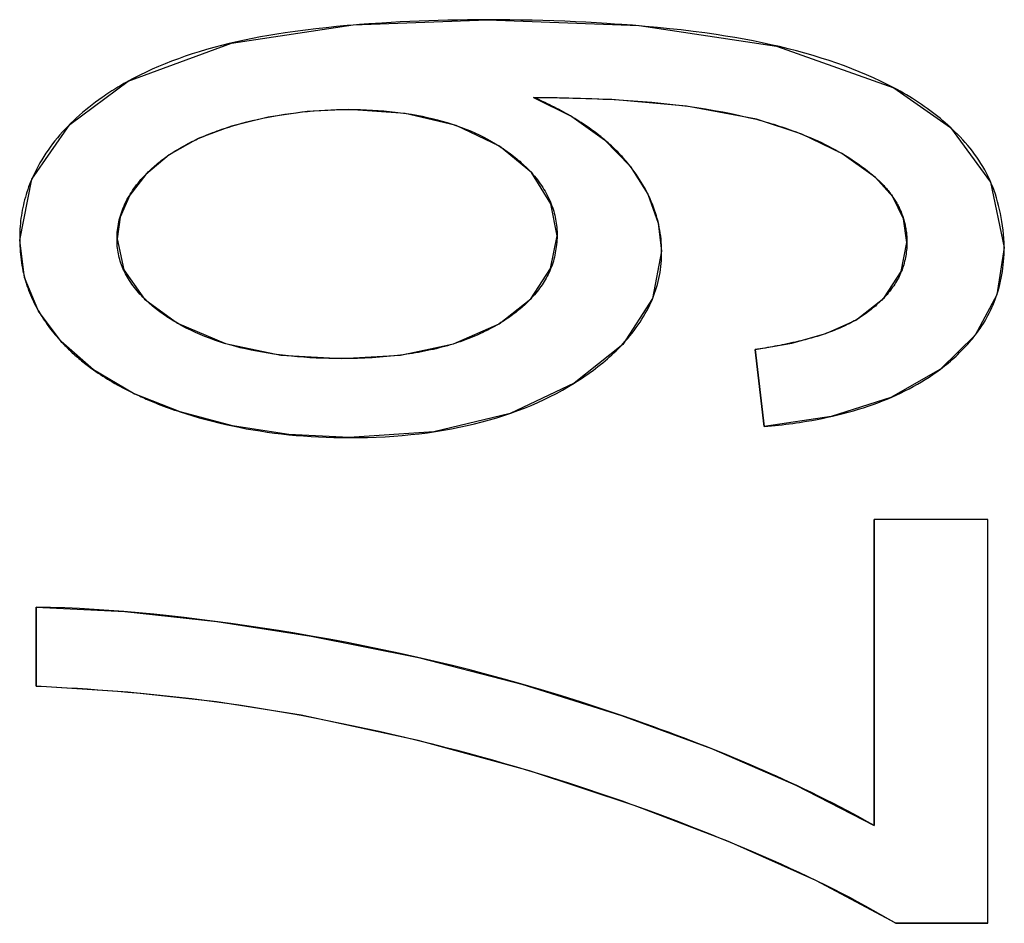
# Model space of a CAD drawing. Header units: millimetres. Extents: x -360 to -91, y -544 to -437.
# Tile 10 of 40: x -183.26 to -181.22, y -505.77 to -503.89. Entities that reach past the tile are written whole.
import ezdxf

# ---------------------------------------------------------------- set-up
doc = ezdxf.new("R2010")
doc.units = ezdxf.units.MM
doc.header["$LTSCALE"] = 16.335
doc.layers.get('0').update_dxf_attribs({"linetype": 'CONTINUOUS'})

msp = doc.modelspace()

# ---------------------------------------------------------------- linework, layer by layer
at = {"color": 7, "linetype": 'Continuous'}
for p, q in [((-182.5715, -503.9039), (-182.5842, -503.905)), ((-182.5588, -503.9029), (-182.5715, -503.9039)), ((-182.5392, -503.9014), (-182.5588, -503.9029)), ((-181.9922, -503.9043), (-182.0142, -503.9027)), ((-181.694, -503.9473), (-181.4503, -504.0339)), ((-183.1596, -504.11), (-183.0387, -504.0202)), ((-182.1925, -504.0561), (-182.198, -504.0537)), ((-182.198, -504.0537), (-182.1183, -504.0937)), ((-182.187, -504.0585), (-182.1925, -504.0561)), ((-181.6413, -504.1301), (-181.7354, -504.0993)), ((-181.4884, -504.2197), (-181.4953, -504.2138)), ((-182.2689, -504.5232), (-182.2688, -504.5231)), ((-181.2816, -504.5471), (-181.3539, -504.6176)), ((-183.1774, -504.5604), (-183.1776, -504.5603)), ((-183.1106, -504.6188), (-183.1774, -504.5604)), ((-181.6714, -504.5649), (-181.6773, -504.5661)), ((-181.6655, -504.5637), (-181.6714, -504.5649)), ((-181.6596, -504.5624), (-181.6655, -504.5637)), ((-181.6543, -504.5612), (-181.6596, -504.5624)), ((-181.6473, -504.5595), (-181.6543, -504.5612)), ((-182.4682, -504.5876), (-182.4801, -504.5891)), ((-181.7383, -504.5768), (-181.7192, -504.7364)), ((-181.7192, -504.7364), (-181.7383, -504.5768)), ((-181.2553, -504.9293), (-181.4913, -504.9293)), ((-181.2553, -504.9293), (-181.4913, -504.9293)), ((-181.4913, -504.9293), (-181.4913, -505.5639)), ((-181.4913, -505.5639), (-181.4913, -504.9293)), ((-181.2553, -505.7668), (-181.2553, -504.9293)), ((-181.2553, -505.7668), (-181.2553, -504.9293)), ((-183.2294, -505.1111), (-183.2294, -505.2748)), ((-183.2294, -505.2748), (-183.2294, -505.1111)), ((-181.9907, -505.3442), (-182.0152, -505.3357)), ((-182.0152, -505.3357), (-181.8284, -505.4045)), ((-182.4649, -505.3808), (-182.4363, -505.3877)), ((-181.8119, -505.4114), (-181.8395, -505.4004)), ((-181.797, -505.4175), (-181.8119, -505.4114)), ((-181.7821, -505.4236), (-181.797, -505.4175)), ((-181.9867, -505.5228), (-182.2059, -505.4502)), ((-182.0431, -505.5028), (-182.0138, -505.5131)), ((-182.0138, -505.5131), (-181.9957, -505.5195)), ((-181.4463, -505.7668), (-181.6124, -505.6778)), ((-181.2553, -505.7668), (-181.4463, -505.7668)), ((-181.4463, -505.7668), (-181.2553, -505.7668))]:
    msp.add_line(p, q, dxfattribs=at)
for points in [[(-183.0387, -504.0202), (-182.8241, -503.9414), (-182.572, -503.9032), (-182.2935, -503.8927)], [(-182.2935, -503.8927), (-182.3142, -503.8928), (-182.3347, -503.893), (-182.3551, -503.8933), (-182.3753, -503.8937), (-182.3953, -503.8942), (-182.4152, -503.8949), (-182.435, -503.8956), (-182.4546, -503.8965), (-182.474, -503.8974), (-182.4933, -503.8985), (-182.5125, -503.8996), (-182.5392, -503.9014)], [(-182.2935, -503.8927), (-181.9788, -503.9046), (-181.694, -503.9473)], [(-182.0142, -503.9027), (-182.0297, -503.9016), (-182.0454, -503.9006), (-182.0671, -503.8993), (-182.0889, -503.8981), (-182.1109, -503.897), (-182.1331, -503.896), (-182.1555, -503.8952), (-182.1781, -503.8944), (-182.2008, -503.8938), (-182.2237, -503.8934), (-182.2468, -503.893), (-182.2701, -503.8928), (-182.2935, -503.8927)], [(-182.5842, -503.905), (-182.6062, -503.907), (-182.6279, -503.9092), (-182.6495, -503.9115), (-182.6708, -503.9141), (-182.6919, -503.9169), (-182.7127, -503.9199), (-182.7299, -503.9226), (-182.747, -503.9255), (-182.7639, -503.9285), (-182.7805, -503.9317), (-182.797, -503.9351), (-182.8132, -503.9386), (-182.8293, -503.9423), (-182.845, -503.9462), (-182.8606, -503.9503), (-182.8759, -503.9546), (-182.8909, -503.959), (-182.9056, -503.9636), (-182.9201, -503.9685), (-182.9343, -503.9735), (-182.9483, -503.9787), (-182.9619, -503.9841), (-182.9754, -503.9896), (-182.9885, -503.9954), (-183.0015, -504.0013), (-183.0141, -504.0074), (-183.0265, -504.0137), (-183.0387, -504.0202)], [(-181.9661, -503.9065), (-181.9726, -503.9059), (-181.9922, -503.9043)], [(-181.4503, -504.0339), (-181.4642, -504.0269), (-181.4783, -504.02), (-181.4927, -504.0133), (-181.5073, -504.0069), (-181.5222, -504.0006), (-181.5375, -503.9945), (-181.553, -503.9886), (-181.5687, -503.983), (-181.5848, -503.9775), (-181.6012, -503.9722), (-181.6178, -503.9671), (-181.6348, -503.9622), (-181.652, -503.9575), (-181.6695, -503.9529), (-181.6873, -503.9486), (-181.7054, -503.9445), (-181.7237, -503.9405), (-181.7423, -503.9368), (-181.7611, -503.9332), (-181.7801, -503.9298), (-181.7993, -503.9266), (-181.8188, -503.9236), (-181.8426, -503.9201), (-181.8667, -503.917), (-181.8912, -503.914), (-181.9159, -503.9113), (-181.9408, -503.9088), (-181.9661, -503.9065)], [(-183.0387, -504.0202), (-183.0431, -504.0227), (-183.0474, -504.0252), (-183.0517, -504.0277), (-183.056, -504.0302), (-183.0602, -504.0328), (-183.0643, -504.0354), (-183.0684, -504.0379), (-183.0725, -504.0405), (-183.0765, -504.0431), (-183.0805, -504.0458), (-183.0845, -504.0484), (-183.0884, -504.0511), (-183.0922, -504.0537)], [(-181.4503, -504.0339), (-181.3325, -504.1164), (-181.2497, -504.2293), (-181.2212, -504.365)], [(-181.3336, -504.1156), (-181.3386, -504.1111), (-181.3436, -504.1067), (-181.3487, -504.1022), (-181.3539, -504.0979), (-181.3592, -504.0935), (-181.3646, -504.0892), (-181.3701, -504.085), (-181.3757, -504.0808), (-181.3814, -504.0766), (-181.3872, -504.0725), (-181.3931, -504.0684), (-181.399, -504.0644), (-181.4051, -504.0604), (-181.4113, -504.0564), (-181.4175, -504.0526), (-181.4239, -504.0487), (-181.4304, -504.0449), (-181.4369, -504.0412), (-181.4436, -504.0375), (-181.4503, -504.0339)], [(-183.0922, -504.0537), (-183.0994, -504.0589), (-183.1064, -504.064), (-183.1133, -504.0692), (-183.1201, -504.0745), (-183.1266, -504.0799), (-183.1331, -504.0853), (-183.1394, -504.0907), (-183.1455, -504.0963), (-183.1515, -504.1018), (-183.1573, -504.1075), (-183.163, -504.1132), (-183.1688, -504.1192), (-183.1744, -504.1253), (-183.1799, -504.1315), (-183.1852, -504.1377), (-183.1903, -504.144), (-183.1953, -504.1504), (-183.2001, -504.1568), (-183.2047, -504.1633), (-183.2092, -504.1698), (-183.2135, -504.1764), (-183.2176, -504.183), (-183.2215, -504.1897), (-183.2253, -504.1964), (-183.2289, -504.2032), (-183.2323, -504.21), (-183.2356, -504.2169), (-183.2386, -504.2238)], [(-182.198, -504.0537), (-182.1732, -504.0539), (-182.1487, -504.0542), (-182.1245, -504.0547), (-182.1006, -504.0554), (-182.077, -504.0563), (-182.0537, -504.0573), (-182.0307, -504.0585), (-182.0108, -504.0596), (-181.9912, -504.0609), (-181.9718, -504.0623), (-181.9526, -504.0639), (-181.9336, -504.0657), (-181.9148, -504.0676), (-181.8962, -504.0698), (-181.8777, -504.0722), (-181.8593, -504.0748), (-181.8411, -504.0776), (-181.8231, -504.0807), (-181.8052, -504.084), (-181.7875, -504.0875), (-181.77, -504.0913), (-181.7526, -504.0952), (-181.7354, -504.0993)], [(-181.7354, -504.0993), (-181.8802, -504.0723), (-182.035, -504.0583), (-182.198, -504.0537)], [(-182.1789, -504.0622), (-182.1816, -504.061), (-182.187, -504.0585)], [(-182.5814, -504.0789), (-182.6672, -504.083), (-182.7484, -504.0948), (-182.8243, -504.1137)], [(-182.8243, -504.1137), (-182.8137, -504.1106), (-182.8029, -504.1076), (-182.7921, -504.1047), (-182.7811, -504.102), (-182.7701, -504.0994), (-182.759, -504.097), (-182.7478, -504.0947), (-182.7364, -504.0926), (-182.725, -504.0906), (-182.7135, -504.0888), (-182.7019, -504.0871), (-182.6902, -504.0855), (-182.6784, -504.0841), (-182.6666, -504.0829), (-182.6546, -504.0819), (-182.6426, -504.081), (-182.6305, -504.0802), (-182.6184, -504.0797), (-182.6061, -504.0792), (-182.5938, -504.079), (-182.5814, -504.0789)], [(-182.5814, -504.0789), (-182.5688, -504.0789), (-182.5564, -504.0792), (-182.5441, -504.0796), (-182.532, -504.0802), (-182.52, -504.0809), (-182.5081, -504.0818), (-182.4964, -504.0829), (-182.4848, -504.0842), (-182.4734, -504.0856), (-182.4621, -504.0872), (-182.4509, -504.0889), (-182.4399, -504.0909), (-182.429, -504.093), (-182.4182, -504.0953), (-182.4076, -504.0977), (-182.3972, -504.1003), (-182.3869, -504.1031), (-182.3768, -504.1061), (-182.3668, -504.1092), (-182.357, -504.1125), (-182.3474, -504.116), (-182.338, -504.1196), (-182.3287, -504.1234), (-182.3196, -504.1274), (-182.3107, -504.1316), (-182.302, -504.1359), (-182.2934, -504.1404), (-182.285, -504.1451), (-182.2767, -504.15), (-182.2686, -504.155)], [(-182.2686, -504.155), (-182.3582, -504.1123), (-182.4638, -504.087), (-182.5814, -504.0789)], [(-182.1167, -504.0948), (-182.1212, -504.0921), (-182.1257, -504.0895), (-182.1303, -504.0869), (-182.135, -504.0843), (-182.1397, -504.0818), (-182.1444, -504.0792), (-182.1492, -504.0767), (-182.154, -504.0742), (-182.1589, -504.0718), (-182.1638, -504.0694), (-182.1688, -504.0669), (-182.1738, -504.0646), (-182.1789, -504.0622)], [(-182.1183, -504.0937), (-182.0505, -504.1415), (-181.9972, -504.1964)], [(-182.0509, -504.1412), (-182.0546, -504.1381), (-182.0584, -504.135), (-182.0622, -504.132), (-182.0661, -504.129), (-182.07, -504.126), (-182.074, -504.123), (-182.078, -504.1201), (-182.0821, -504.1172), (-182.0863, -504.1143), (-182.0905, -504.1114), (-182.0947, -504.1086), (-182.099, -504.1058), (-182.1034, -504.103), (-182.1078, -504.1002), (-182.1122, -504.0975), (-182.1167, -504.0948)], [(-181.7354, -504.0993), (-181.7293, -504.101), (-181.7233, -504.1026), (-181.7173, -504.1043), (-181.7114, -504.1061), (-181.7055, -504.1078), (-181.6996, -504.1096), (-181.6938, -504.1114), (-181.6881, -504.1133), (-181.6824, -504.1152), (-181.6767, -504.1171), (-181.6711, -504.119), (-181.6655, -504.121), (-181.66, -504.123)], [(-183.2635, -504.3498), (-183.2386, -504.2237), (-183.1596, -504.11)], [(-182.8243, -504.1137), (-182.8933, -504.1393), (-182.9532, -504.1727), (-183.0019, -504.2134)], [(-182.8944, -504.14), (-182.8901, -504.138), (-182.8857, -504.136), (-182.8812, -504.1341), (-182.8767, -504.1323), (-182.8722, -504.1304), (-182.8676, -504.1286), (-182.863, -504.1268), (-182.8583, -504.1251), (-182.8536, -504.1234), (-182.8488, -504.1217), (-182.844, -504.12), (-182.8392, -504.1184), (-182.8343, -504.1168), (-182.8293, -504.1153), (-182.8243, -504.1137)], [(-181.2212, -504.365), (-181.2216, -504.3558), (-181.2222, -504.3467), (-181.223, -504.3377), (-181.2239, -504.3289), (-181.225, -504.3202), (-181.2263, -504.3115), (-181.2277, -504.303), (-181.2293, -504.2947), (-181.2311, -504.2864), (-181.233, -504.2783), (-181.2351, -504.2703), (-181.2374, -504.2624), (-181.2398, -504.2546), (-181.2425, -504.247), (-181.2453, -504.2395), (-181.2482, -504.2321), (-181.2514, -504.2249), (-181.2547, -504.2178), (-181.2582, -504.2109), (-181.2619, -504.204), (-181.2657, -504.1973), (-181.2697, -504.1907), (-181.2739, -504.1843), (-181.2783, -504.1779), (-181.2828, -504.1716), (-181.2874, -504.1654), (-181.2922, -504.1594), (-181.2972, -504.1534), (-181.3023, -504.1475), (-181.3075, -504.1416), (-181.3129, -504.1359), (-181.3185, -504.1302), (-181.3242, -504.1245), (-181.33, -504.119), (-181.3336, -504.1156)], [(-182.9529, -504.1725), (-182.9496, -504.1703), (-182.9462, -504.1681), (-182.9428, -504.1659), (-182.9393, -504.1637), (-182.9358, -504.1616), (-182.9322, -504.1595), (-182.9286, -504.1574), (-182.925, -504.1554), (-182.9213, -504.1534), (-182.9176, -504.1514), (-182.9138, -504.1494), (-182.91, -504.1475), (-182.9062, -504.1455), (-182.9023, -504.1436), (-182.8984, -504.1418), (-182.8944, -504.14)], [(-181.66, -504.123), (-181.6532, -504.1255), (-181.6465, -504.1281), (-181.6398, -504.1307), (-181.6318, -504.134), (-181.6238, -504.1373), (-181.616, -504.1407), (-181.6082, -504.1442), (-181.6006, -504.1477), (-181.593, -504.1513), (-181.5856, -504.155), (-181.5783, -504.1588), (-181.5711, -504.1626), (-181.5641, -504.1665), (-181.5571, -504.1705), (-181.5503, -504.1746), (-181.5436, -504.1788), (-181.537, -504.183), (-181.5305, -504.1873), (-181.5241, -504.1917), (-181.5179, -504.1962), (-181.5118, -504.2008), (-181.5058, -504.2054), (-181.4999, -504.2101), (-181.4941, -504.2149), (-181.4884, -504.2197)], [(-181.4884, -504.2197), (-181.5581, -504.1702), (-181.6413, -504.1301)], [(-182.2686, -504.155), (-182.2647, -504.1575), (-182.2609, -504.16), (-182.2571, -504.1626), (-182.2534, -504.1652), (-182.2498, -504.1678), (-182.2462, -504.1704), (-182.2427, -504.173), (-182.2393, -504.1756), (-182.2359, -504.1783), (-182.2326, -504.181), (-182.2293, -504.1837), (-182.2261, -504.1864), (-182.223, -504.1892), (-182.2199, -504.192), (-182.2169, -504.1948), (-182.214, -504.1976), (-182.2111, -504.2004), (-182.2083, -504.2033), (-182.2055, -504.2062), (-182.2028, -504.2091)], [(-182.1489, -504.3408), (-182.1616, -504.2743), (-182.2021, -504.2097), (-182.2686, -504.155)], [(-181.9972, -504.1964), (-181.9999, -504.193), (-182.0026, -504.1897), (-182.0054, -504.1863), (-182.0082, -504.183), (-182.0111, -504.1798), (-182.014, -504.1765), (-182.017, -504.1733), (-182.02, -504.17), (-182.0231, -504.1669), (-182.0263, -504.1637), (-182.0295, -504.1605), (-182.0327, -504.1574), (-182.036, -504.1543), (-182.0394, -504.1512), (-182.0428, -504.1482), (-182.0462, -504.1452), (-182.0497, -504.1421), (-182.0509, -504.1412)], [(-183.0019, -504.2134), (-182.9994, -504.2109), (-182.9968, -504.2083), (-182.9942, -504.2058), (-182.9916, -504.2033), (-182.989, -504.2008), (-182.9863, -504.1984), (-182.9835, -504.196), (-182.9807, -504.1936), (-182.9779, -504.1912), (-182.9751, -504.1889), (-182.9721, -504.1866), (-182.9692, -504.1843), (-182.9662, -504.182), (-182.9632, -504.1797), (-182.9601, -504.1775), (-182.957, -504.1753), (-182.9539, -504.1731), (-182.9529, -504.1725)], [(-181.9972, -504.1964), (-181.9605, -504.2546), (-181.9391, -504.3145), (-181.932, -504.373)], [(-181.932, -504.373), (-181.9321, -504.3667), (-181.9323, -504.3605), (-181.9327, -504.3542), (-181.9332, -504.348), (-181.9339, -504.3418), (-181.9347, -504.3356), (-181.9357, -504.3295), (-181.9368, -504.3234), (-181.9381, -504.3173), (-181.9395, -504.3113), (-181.941, -504.3053), (-181.9427, -504.2993), (-181.9446, -504.2933), (-181.9466, -504.2874), (-181.9487, -504.2814), (-181.951, -504.2756), (-181.9534, -504.2697), (-181.956, -504.2639), (-181.9587, -504.2581), (-181.9615, -504.2523), (-181.9644, -504.2466), (-181.9675, -504.2409), (-181.9708, -504.2352), (-181.9741, -504.2296), (-181.9776, -504.224), (-181.9813, -504.2184), (-181.985, -504.2129), (-181.989, -504.2073), (-181.993, -504.2019), (-181.9972, -504.1964)], [(-183.0616, -504.3471), (-183.0615, -504.3426), (-183.0613, -504.3382), (-183.061, -504.3338), (-183.0606, -504.3294), (-183.0601, -504.325), (-183.0595, -504.3207), (-183.0587, -504.3164), (-183.0579, -504.3121), (-183.0569, -504.3078), (-183.0558, -504.3036), (-183.0546, -504.2994), (-183.0533, -504.2952), (-183.0519, -504.291), (-183.0503, -504.2869), (-183.0487, -504.2828), (-183.0469, -504.2787), (-183.0451, -504.2746), (-183.0431, -504.2706), (-183.0411, -504.2666), (-183.0389, -504.2626), (-183.0366, -504.2586), (-183.0343, -504.2547), (-183.0318, -504.2508), (-183.0292, -504.247), (-183.0266, -504.2431), (-183.0238, -504.2393), (-183.021, -504.2355), (-183.0181, -504.2318), (-183.015, -504.228), (-183.0119, -504.2243), (-183.0086, -504.2207), (-183.0053, -504.217), (-183.0019, -504.2134)], [(-183.0019, -504.2134), (-183.0351, -504.2563), (-183.0548, -504.3019), (-183.0616, -504.3471)], [(-182.2028, -504.2091), (-182.2021, -504.2099), (-182.1988, -504.2136), (-182.1956, -504.2174), (-182.1925, -504.2212), (-182.1895, -504.225), (-182.1866, -504.2289), (-182.1838, -504.2328), (-182.1811, -504.2367), (-182.1786, -504.2406), (-182.1761, -504.2446), (-182.1737, -504.2486), (-182.1714, -504.2526), (-182.1693, -504.2566), (-182.1672, -504.2607), (-182.1653, -504.2648), (-182.1635, -504.2689), (-182.1617, -504.273), (-182.1601, -504.2771), (-182.1586, -504.2812), (-182.1572, -504.2854), (-182.1559, -504.2895), (-182.1547, -504.2937), (-182.1537, -504.2979), (-182.1527, -504.3021), (-182.1519, -504.3063), (-182.1511, -504.3106), (-182.1505, -504.3148), (-182.1499, -504.3191), (-182.1495, -504.3234), (-182.1492, -504.3277), (-182.149, -504.3321), (-182.1489, -504.3364), (-182.1489, -504.3408)], [(-181.4884, -504.2197), (-181.4862, -504.2218), (-181.4839, -504.2238), (-181.4818, -504.2259), (-181.4796, -504.228), (-181.4775, -504.2301), (-181.4754, -504.2322), (-181.4734, -504.2343), (-181.4714, -504.2364), (-181.4695, -504.2385), (-181.4676, -504.2407), (-181.4657, -504.2428), (-181.4639, -504.245), (-181.4621, -504.2471), (-181.4604, -504.2493), (-181.4587, -504.2515), (-181.457, -504.2537), (-181.4554, -504.2559), (-181.4538, -504.2581), (-181.4523, -504.2604)], [(-181.4231, -504.3551), (-181.4304, -504.3058), (-181.4524, -504.2602), (-181.4884, -504.2197)], [(-183.2386, -504.2238), (-183.2408, -504.229), (-183.2429, -504.2342), (-183.2449, -504.2395), (-183.2467, -504.2448), (-183.2485, -504.2501), (-183.2502, -504.2554), (-183.2518, -504.2607), (-183.2532, -504.2661), (-183.2546, -504.2715), (-183.2559, -504.2769), (-183.2571, -504.2824), (-183.2581, -504.2878), (-183.2591, -504.2933), (-183.26, -504.2989), (-183.2608, -504.3044), (-183.2615, -504.31), (-183.2621, -504.3156), (-183.2625, -504.3212), (-183.2629, -504.3269), (-183.2632, -504.3325), (-183.2634, -504.3383), (-183.2635, -504.344), (-183.2635, -504.3498)], [(-181.4523, -504.2604), (-181.4508, -504.2625), (-181.4494, -504.2647), (-181.448, -504.2669), (-181.4467, -504.2691), (-181.4454, -504.2713), (-181.4441, -504.2735), (-181.4429, -504.2757), (-181.4417, -504.2779), (-181.4406, -504.2802), (-181.4395, -504.2824), (-181.4384, -504.2847), (-181.4374, -504.2869), (-181.4364, -504.2892), (-181.4354, -504.2915), (-181.4345, -504.2938), (-181.4336, -504.2962), (-181.4327, -504.2985), (-181.4319, -504.3008), (-181.4311, -504.3032), (-181.4304, -504.3056)], [(-181.4304, -504.3056), (-181.4296, -504.308), (-181.4289, -504.3105), (-181.4283, -504.3131), (-181.4277, -504.3156), (-181.4271, -504.3181), (-181.4265, -504.3207), (-181.426, -504.3233), (-181.4256, -504.3258), (-181.4252, -504.3284), (-181.4248, -504.331), (-181.4244, -504.3337), (-181.4241, -504.3363), (-181.4239, -504.339), (-181.4236, -504.3416), (-181.4235, -504.3443), (-181.4233, -504.347), (-181.4232, -504.3497), (-181.4231, -504.3524), (-181.4231, -504.3551)], [(-182.2689, -504.5232), (-182.2031, -504.4718), (-182.1628, -504.4088), (-182.1489, -504.3408)], [(-182.1489, -504.3408), (-182.149, -504.3454), (-182.1493, -504.35), (-182.1496, -504.3545), (-182.15, -504.359), (-182.1505, -504.3635), (-182.1511, -504.3679), (-182.1518, -504.3722), (-182.1526, -504.3765), (-182.1535, -504.3808), (-182.1544, -504.3851), (-182.1555, -504.3892), (-182.1566, -504.3934), (-182.1579, -504.3975), (-182.1593, -504.4015), (-182.1607, -504.4055), (-182.1623, -504.4095), (-182.1639, -504.4134), (-182.1656, -504.4172), (-182.1674, -504.421), (-182.1693, -504.4247), (-182.1713, -504.4284), (-182.1734, -504.432), (-182.1756, -504.4356), (-182.1778, -504.4392), (-182.1801, -504.4427), (-182.1826, -504.4462), (-182.1851, -504.4496), (-182.1876, -504.453), (-182.1903, -504.4564), (-182.193, -504.4597), (-182.1958, -504.463), (-182.1987, -504.4663), (-182.2016, -504.4695)], [(-183.1774, -504.5604), (-183.2246, -504.4971), (-183.2533, -504.4272), (-183.2635, -504.3498)], [(-183.2635, -504.3498), (-183.2634, -504.3558), (-183.2631, -504.3618), (-183.2628, -504.3678), (-183.2623, -504.3737), (-183.2618, -504.3795), (-183.2612, -504.3853), (-183.2605, -504.391), (-183.2597, -504.3967), (-183.2588, -504.4023), (-183.2578, -504.4078), (-183.2568, -504.4133), (-183.2556, -504.4187), (-183.2543, -504.424), (-183.253, -504.4293), (-183.2515, -504.4343), (-183.25, -504.4393), (-183.2485, -504.4443), (-183.2468, -504.4491), (-183.245, -504.454), (-183.2432, -504.4587), (-183.2412, -504.4635), (-183.2392, -504.4682), (-183.2371, -504.4728), (-183.2349, -504.4774), (-183.2326, -504.482), (-183.2302, -504.4866), (-183.2278, -504.4911), (-183.2252, -504.4957)], [(-183.0022, -504.4739), (-183.0046, -504.4716), (-183.0078, -504.4683), (-183.011, -504.465), (-183.0141, -504.4617), (-183.0171, -504.4583), (-183.02, -504.4549), (-183.0229, -504.4515), (-183.0256, -504.448), (-183.0283, -504.4445), (-183.0308, -504.441), (-183.0333, -504.4375), (-183.0356, -504.4339), (-183.0379, -504.4304), (-183.04, -504.4268), (-183.0421, -504.4231), (-183.0441, -504.4195), (-183.0459, -504.4158), (-183.0477, -504.4122), (-183.0493, -504.4085), (-183.0509, -504.4048), (-183.0523, -504.4011), (-183.0536, -504.3973), (-183.0548, -504.3936), (-183.056, -504.3898), (-183.057, -504.386), (-183.0579, -504.3822), (-183.0587, -504.3784), (-183.0594, -504.3745), (-183.06, -504.3707), (-183.0605, -504.3668), (-183.061, -504.3629), (-183.0613, -504.359), (-183.0615, -504.355), (-183.0616, -504.3511), (-183.0616, -504.3471)], [(-183.0616, -504.3471), (-183.0474, -504.4112), (-183.0044, -504.4723), (-182.936, -504.5223)], [(-181.5289, -504.5156), (-181.471, -504.4701), (-181.4354, -504.4147), (-181.4231, -504.3551)], [(-181.4231, -504.3551), (-181.4232, -504.3591), (-181.4234, -504.3631), (-181.4237, -504.367), (-181.4241, -504.371), (-181.4245, -504.3748), (-181.425, -504.3787), (-181.4256, -504.3825), (-181.4263, -504.3862), (-181.4271, -504.39), (-181.4279, -504.3936), (-181.4288, -504.3973), (-181.4299, -504.4009), (-181.431, -504.4045), (-181.4322, -504.4081), (-181.4334, -504.4116), (-181.4348, -504.415), (-181.4363, -504.4185), (-181.4378, -504.4218), (-181.4394, -504.4251), (-181.441, -504.4284), (-181.4428, -504.4317), (-181.4446, -504.4349), (-181.4466, -504.4381), (-181.4486, -504.4412), (-181.4506, -504.4443), (-181.4528, -504.4474), (-181.455, -504.4505), (-181.4573, -504.4535), (-181.4596, -504.4564), (-181.462, -504.4594), (-181.4645, -504.4623), (-181.4671, -504.4652), (-181.4697, -504.4681)], [(-181.2212, -504.365), (-181.2367, -504.4631), (-181.2816, -504.5471)], [(-181.2815, -504.547), (-181.2789, -504.5436), (-181.2751, -504.5384), (-181.2714, -504.5332), (-181.2679, -504.5279), (-181.2645, -504.5226), (-181.2612, -504.5173), (-181.2581, -504.5119), (-181.2551, -504.5065), (-181.2523, -504.501), (-181.2496, -504.4955), (-181.247, -504.4899), (-181.2445, -504.4843), (-181.2422, -504.4786), (-181.24, -504.4728), (-181.2379, -504.467), (-181.236, -504.4611), (-181.234, -504.4547), (-181.2322, -504.4483), (-181.2305, -504.4417), (-181.2289, -504.4351), (-181.2275, -504.4284), (-181.2262, -504.4216), (-181.2251, -504.4148), (-181.2241, -504.4079), (-181.2233, -504.4009), (-181.2226, -504.3939), (-181.222, -504.3867), (-181.2216, -504.3795), (-181.2213, -504.3723), (-181.2212, -504.365)], [(-181.932, -504.373), (-181.9512, -504.4708), (-182.0128, -504.566), (-182.1134, -504.6464)], [(-182.0141, -504.567), (-182.0123, -504.5651), (-182.0073, -504.5596), (-182.0024, -504.554), (-181.9977, -504.5484), (-181.9932, -504.5428), (-181.9888, -504.5371), (-181.9846, -504.5314), (-181.9805, -504.5256), (-181.9766, -504.5198), (-181.9729, -504.5139), (-181.9693, -504.508), (-181.9659, -504.5021), (-181.9626, -504.4962), (-181.9595, -504.4902), (-181.9566, -504.4842), (-181.9538, -504.4782), (-181.9512, -504.4722), (-181.9488, -504.4662), (-181.9465, -504.4601), (-181.9444, -504.454), (-181.9425, -504.4479), (-181.9407, -504.4418), (-181.9391, -504.4357), (-181.9376, -504.4295), (-181.9363, -504.4233), (-181.9352, -504.4171), (-181.9343, -504.4109), (-181.9335, -504.4047), (-181.9329, -504.3984), (-181.9324, -504.3921), (-181.9321, -504.3858), (-181.932, -504.3794), (-181.932, -504.373)], [(-182.936, -504.5223), (-182.9399, -504.5201), (-182.9437, -504.5178), (-182.9474, -504.5156), (-182.9511, -504.5133), (-182.9547, -504.511), (-182.9583, -504.5086), (-182.9618, -504.5063), (-182.9653, -504.5039), (-182.9687, -504.5015), (-182.972, -504.4991), (-182.9753, -504.4967), (-182.9785, -504.4943), (-182.9816, -504.4918), (-182.9847, -504.4893), (-182.9878, -504.4868), (-182.9908, -504.4843), (-182.9937, -504.4817), (-182.9966, -504.4791), (-182.9994, -504.4765), (-183.0022, -504.4739)], [(-182.2016, -504.4695), (-182.2036, -504.4716), (-182.2055, -504.4736), (-182.2082, -504.4763), (-182.2109, -504.479), (-182.2137, -504.4817), (-182.2165, -504.4844), (-182.2194, -504.487), (-182.2223, -504.4896), (-182.2253, -504.4921), (-182.2284, -504.4947), (-182.2314, -504.4972), (-182.2346, -504.4997), (-182.2378, -504.5022), (-182.241, -504.5046), (-182.2443, -504.507), (-182.2477, -504.5094), (-182.2511, -504.5118), (-182.2545, -504.5141), (-182.2581, -504.5165), (-182.2616, -504.5187), (-182.2653, -504.521), (-182.269, -504.5232)], [(-181.4697, -504.4681), (-181.4713, -504.4699), (-181.473, -504.4716), (-181.4755, -504.4742), (-181.4781, -504.4767), (-181.4806, -504.4792), (-181.4833, -504.4816), (-181.486, -504.4841), (-181.4887, -504.4865), (-181.4915, -504.4889), (-181.4943, -504.4912), (-181.4972, -504.4936), (-181.5001, -504.4959), (-181.5031, -504.4982), (-181.5061, -504.5005), (-181.5092, -504.5027), (-181.5124, -504.5049), (-181.5156, -504.5071), (-181.5188, -504.5092), (-181.5221, -504.5114), (-181.5255, -504.5135), (-181.5289, -504.5156)], [(-183.2252, -504.4957), (-183.2241, -504.4976), (-183.2219, -504.5014), (-183.2196, -504.5052), (-183.2172, -504.509), (-183.2147, -504.5128), (-183.2122, -504.5166), (-183.2096, -504.5203), (-183.207, -504.5241), (-183.2043, -504.5278), (-183.2016, -504.5315), (-183.1987, -504.5352), (-183.1959, -504.5389), (-183.1929, -504.5426), (-183.1899, -504.5462), (-183.1868, -504.5499), (-183.1837, -504.5535), (-183.1805, -504.557), (-183.1772, -504.5606)], [(-182.595, -504.5955), (-182.6086, -504.5955), (-182.6221, -504.5953), (-182.6354, -504.5949), (-182.6485, -504.5944), (-182.6616, -504.5937), (-182.6744, -504.5928), (-182.6871, -504.5918), (-182.6997, -504.5906), (-182.7121, -504.5893), (-182.7243, -504.5878), (-182.7365, -504.5862), (-182.7484, -504.5844), (-182.7602, -504.5824), (-182.7719, -504.5803), (-182.7834, -504.578), (-182.7948, -504.5756), (-182.806, -504.573), (-182.817, -504.5701), (-182.8278, -504.5672), (-182.8385, -504.564), (-182.849, -504.5606), (-182.8594, -504.5571), (-182.8696, -504.5534), (-182.8796, -504.5495), (-182.8894, -504.5454), (-182.899, -504.5411), (-182.9085, -504.5367), (-182.9179, -504.5321), (-182.927, -504.5273), (-182.936, -504.5223)], [(-182.936, -504.5223), (-182.8367, -504.5643), (-182.7215, -504.5882), (-182.595, -504.5955)], [(-182.595, -504.5955), (-182.4736, -504.5887), (-182.3634, -504.5651), (-182.2689, -504.5232)], [(-182.269, -504.5232), (-182.2736, -504.526), (-182.2784, -504.5287), (-182.2831, -504.5313), (-182.288, -504.5339), (-182.2928, -504.5364), (-182.2978, -504.5389), (-182.3028, -504.5413), (-182.3078, -504.5437), (-182.3129, -504.546), (-182.3181, -504.5483), (-182.3233, -504.5505), (-182.3285, -504.5526), (-182.3338, -504.5547), (-182.3392, -504.5568), (-182.3446, -504.5587), (-182.3501, -504.5607), (-182.3556, -504.5625), (-182.3612, -504.5644), (-182.3646, -504.5654)], [(-181.7383, -504.5768), (-181.6622, -504.5635), (-181.5916, -504.5438), (-181.5289, -504.5156)], [(-181.5289, -504.5156), (-181.5324, -504.5175), (-181.536, -504.5195), (-181.5397, -504.5214), (-181.5433, -504.5233), (-181.547, -504.5251), (-181.5507, -504.5269), (-181.5545, -504.5287), (-181.5583, -504.5304), (-181.5621, -504.5321), (-181.566, -504.5338), (-181.5699, -504.5355), (-181.5738, -504.5371), (-181.5778, -504.5386), (-181.5818, -504.5402), (-181.5858, -504.5417), (-181.5899, -504.5431), (-181.5931, -504.5442)], [(-181.5931, -504.5442), (-181.597, -504.5456), (-181.6011, -504.5469), (-181.6051, -504.5482), (-181.6092, -504.5494), (-181.6133, -504.5506), (-181.6174, -504.5518), (-181.6216, -504.553), (-181.6258, -504.5541), (-181.63, -504.5553), (-181.6343, -504.5564), (-181.6386, -504.5574), (-181.6429, -504.5585), (-181.6473, -504.5595)], [(-181.3539, -504.6176), (-181.3496, -504.6143), (-181.3454, -504.6109), (-181.3412, -504.6075), (-181.3371, -504.6041), (-181.3331, -504.6007), (-181.3291, -504.5972), (-181.3252, -504.5938), (-181.3214, -504.5903), (-181.3177, -504.5868), (-181.314, -504.5832), (-181.3104, -504.5797), (-181.3069, -504.5761), (-181.3035, -504.5725), (-181.3001, -504.5689), (-181.2968, -504.5653), (-181.2936, -504.5617), (-181.2905, -504.558), (-181.2874, -504.5544), (-181.2844, -504.5507), (-181.2815, -504.547)], [(-183.1772, -504.5606), (-183.1748, -504.5632), (-183.1724, -504.5658), (-183.1699, -504.5683), (-183.1674, -504.5708), (-183.1649, -504.5734), (-183.1624, -504.5759), (-183.1598, -504.5783), (-183.1572, -504.5808), (-183.1545, -504.5833), (-183.1519, -504.5857), (-183.1492, -504.5881), (-183.1464, -504.5905)], [(-182.3646, -504.5654), (-182.3703, -504.5672), (-182.376, -504.5688), (-182.3818, -504.5705), (-182.3876, -504.572), (-182.3935, -504.5735), (-182.3995, -504.575), (-182.4055, -504.5764), (-182.4115, -504.5777), (-182.4177, -504.579), (-182.4238, -504.5803), (-182.43, -504.5815), (-182.4363, -504.5826), (-182.4426, -504.5837), (-182.4489, -504.5848), (-182.4553, -504.5858), (-182.4617, -504.5867), (-182.4682, -504.5876)], [(-182.1134, -504.6464), (-182.1075, -504.6427), (-182.1018, -504.6389), (-182.0961, -504.6352), (-182.0905, -504.6314), (-182.085, -504.6276), (-182.0796, -504.6238), (-182.0743, -504.6199), (-182.0691, -504.616), (-182.064, -504.6121), (-182.059, -504.6081), (-182.054, -504.6042), (-182.0492, -504.6001), (-182.0445, -504.5961), (-182.0399, -504.592), (-182.0353, -504.5879), (-182.0309, -504.5838), (-182.0265, -504.5797), (-182.0223, -504.5755), (-182.0181, -504.5712), (-182.0141, -504.567)], [(-181.6773, -504.5661), (-181.6822, -504.5671), (-181.6871, -504.5681), (-181.6921, -504.5691), (-181.6971, -504.57), (-181.7021, -504.5709), (-181.7071, -504.5718), (-181.7122, -504.5727), (-181.7174, -504.5736), (-181.7225, -504.5744), (-181.7277, -504.5752), (-181.733, -504.576), (-181.7383, -504.5768)], [(-182.4801, -504.5891), (-182.4873, -504.59), (-182.4947, -504.5907), (-182.502, -504.5915), (-182.5095, -504.5921), (-182.517, -504.5927), (-182.5245, -504.5933), (-182.5321, -504.5938), (-182.5398, -504.5942), (-182.5475, -504.5946), (-182.5553, -504.5949), (-182.5631, -504.5951), (-182.571, -504.5953), (-182.5789, -504.5955), (-182.587, -504.5955), (-182.595, -504.5955)], [(-183.1464, -504.5905), (-183.1437, -504.5929), (-183.1409, -504.5953), (-183.1381, -504.5977), (-183.1352, -504.6), (-183.1323, -504.6023), (-183.1294, -504.6047), (-183.1265, -504.6069), (-183.1235, -504.6092), (-183.1205, -504.6115), (-183.1175, -504.6137), (-183.1145, -504.616), (-183.1114, -504.6182), (-183.1101, -504.6191)], [(-182.9306, -504.7061), (-183.0274, -504.6676), (-183.1106, -504.6188)], [(-183.1101, -504.6191), (-183.1055, -504.6223), (-183.1009, -504.6255), (-183.0961, -504.6287), (-183.0913, -504.6318), (-183.0864, -504.6349), (-183.0815, -504.6379), (-183.0765, -504.641), (-183.0715, -504.6439), (-183.0664, -504.6469), (-183.0612, -504.6498), (-183.056, -504.6527), (-183.0507, -504.6556), (-183.0453, -504.6584), (-183.0399, -504.6612), (-183.0345, -504.6639), (-183.0289, -504.6666)], [(-181.3539, -504.6176), (-181.4565, -504.676), (-181.5801, -504.7154), (-181.7192, -504.7364)], [(-181.6318, -504.7256), (-181.6206, -504.7237), (-181.6096, -504.7216), (-181.5987, -504.7195), (-181.588, -504.7172), (-181.5773, -504.7148), (-181.5663, -504.7122), (-181.5555, -504.7095), (-181.5448, -504.7067), (-181.5342, -504.7037), (-181.5238, -504.7006), (-181.5135, -504.6974), (-181.5033, -504.6941), (-181.4933, -504.6906), (-181.4834, -504.687), (-181.4737, -504.6833), (-181.4642, -504.6794), (-181.4548, -504.6754), (-181.4455, -504.6713), (-181.4364, -504.6671), (-181.4275, -504.6627), (-181.4187, -504.6582), (-181.4101, -504.6536), (-181.4016, -504.6488), (-181.3933, -504.644), (-181.3851, -504.639), (-181.3771, -504.6338), (-181.3692, -504.6285), (-181.3615, -504.6231), (-181.3539, -504.6176)], [(-182.58, -504.7595), (-182.5611, -504.7594), (-182.5424, -504.759), (-182.524, -504.7584), (-182.5057, -504.7575), (-182.4877, -504.7563), (-182.47, -504.7549), (-182.4524, -504.7533), (-182.4351, -504.7514), (-182.4179, -504.7492), (-182.401, -504.7468), (-182.3844, -504.7441), (-182.3679, -504.7411), (-182.3516, -504.738), (-182.3356, -504.7345), (-182.3198, -504.7308), (-182.3043, -504.7269), (-182.289, -504.7227), (-182.274, -504.7183), (-182.2592, -504.7136), (-182.2446, -504.7087), (-182.2304, -504.7035), (-182.2163, -504.6982), (-182.2026, -504.6925), (-182.1891, -504.6867), (-182.1758, -504.6806), (-182.1629, -504.6742), (-182.1501, -504.6676), (-182.1376, -504.6608), (-182.1254, -504.6537), (-182.1134, -504.6464)], [(-182.1134, -504.6464), (-182.2465, -504.7093), (-182.4042, -504.7472), (-182.58, -504.7595)], [(-183.0289, -504.6666), (-183.0255, -504.6683), (-183.0221, -504.6699), (-183.0187, -504.6715), (-183.0152, -504.6731), (-183.0118, -504.6747), (-183.0083, -504.6763), (-183.0048, -504.6778), (-183.0012, -504.6794), (-182.9977, -504.6809)], [(-182.9977, -504.6809), (-182.9923, -504.6832), (-182.987, -504.6854), (-182.9815, -504.6876), (-182.9761, -504.6898), (-182.9706, -504.6919), (-182.965, -504.694), (-182.9594, -504.6961), (-182.9537, -504.6982), (-182.948, -504.7002), (-182.9423, -504.7022), (-182.9365, -504.7042), (-182.9306, -504.7061)], [(-182.58, -504.7595), (-182.7051, -504.7532), (-182.8223, -504.7352), (-182.9306, -504.7061)], [(-182.9306, -504.7061), (-182.9175, -504.7103), (-182.9043, -504.7144), (-182.891, -504.7183), (-182.8775, -504.7221), (-182.8638, -504.7256), (-182.8501, -504.729), (-182.8362, -504.7322), (-182.8222, -504.7353), (-182.808, -504.7381), (-182.7937, -504.7409), (-182.7792, -504.7434), (-182.7647, -504.7457), (-182.7499, -504.7479), (-182.7351, -504.7499), (-182.7202, -504.7517), (-182.7051, -504.7534), (-182.6899, -504.7548), (-182.6746, -504.756), (-182.6591, -504.7571), (-182.6435, -504.7579), (-182.6278, -504.7586), (-182.612, -504.7591), (-182.5961, -504.7594), (-182.58, -504.7595)], [(-181.7192, -504.7364), (-181.7116, -504.7357), (-181.7041, -504.735), (-181.6967, -504.7343), (-181.6893, -504.7335), (-181.6819, -504.7327), (-181.6746, -504.7318), (-181.6673, -504.7309), (-181.6601, -504.7299), (-181.653, -504.7289), (-181.6459, -504.7278), (-181.6388, -504.7267), (-181.6318, -504.7256)], [(-183.2294, -505.1111), (-183.0452, -505.1204), (-182.8549, -505.1409), (-182.659, -505.171)], [(-182.659, -505.171), (-182.6928, -505.1653), (-182.7264, -505.1598), (-182.7597, -505.1546), (-182.7927, -505.1496), (-182.8255, -505.1449), (-182.858, -505.1405), (-182.8902, -505.1364), (-182.9222, -505.1325), (-182.9538, -505.1289), (-182.9853, -505.1256), (-183.0165, -505.1226), (-183.0475, -505.12), (-183.0784, -505.1177), (-183.109, -505.1157), (-183.1394, -505.1141), (-183.1696, -505.1128), (-183.1996, -505.1118), (-183.2294, -505.1111)], [(-182.659, -505.171), (-182.4363, -505.2157), (-182.2218, -505.2707), (-182.0152, -505.3357)], [(-182.0152, -505.3357), (-182.0564, -505.3217), (-182.0979, -505.3082), (-182.1396, -505.2951), (-182.1815, -505.2824), (-182.2237, -505.2701), (-182.2589, -505.2602), (-182.2944, -505.2506), (-182.33, -505.2413), (-182.3657, -505.2324), (-182.4017, -505.2237), (-182.4378, -505.2152), (-182.4742, -505.2071), (-182.5108, -505.1993), (-182.5475, -505.1918), (-182.5845, -505.1846), (-182.6217, -505.1777), (-182.659, -505.171)], [(-183.2294, -505.2748), (-183.2078, -505.2758), (-183.1864, -505.2769), (-183.165, -505.2781), (-183.1438, -505.2794), (-183.1226, -505.2807), (-183.1015, -505.2822), (-183.0806, -505.2838), (-183.0597, -505.2854), (-183.039, -505.2872)], [(-182.6795, -505.3354), (-182.8556, -505.3073), (-183.0391, -505.2871), (-183.2294, -505.2748)], [(-183.039, -505.2872), (-183.0122, -505.2896), (-182.9855, -505.2921), (-182.9591, -505.2948), (-182.9328, -505.2977), (-182.9066, -505.3008), (-182.8806, -505.304), (-182.8548, -505.3074), (-182.8293, -505.3109), (-182.8039, -505.3146), (-182.7787, -505.3184), (-182.7537, -505.3224), (-182.7288, -505.3266), (-182.704, -505.3309), (-182.6795, -505.3354)], [(-182.6795, -505.3354), (-182.6522, -505.3406), (-182.6251, -505.3459), (-182.5981, -505.3514), (-182.5712, -505.357), (-182.5445, -505.3628), (-182.5178, -505.3686), (-182.4913, -505.3747), (-182.4649, -505.3808)], [(-182.2059, -505.4502), (-182.4368, -505.3875), (-182.6795, -505.3354)], [(-181.8395, -505.4004), (-181.855, -505.3944), (-181.8706, -505.3883), (-181.8863, -505.3823), (-181.9021, -505.3763), (-181.918, -505.3704), (-181.934, -505.3645), (-181.9501, -505.3586), (-181.9663, -505.3528), (-181.9907, -505.3442)], [(-182.4363, -505.3877), (-182.4104, -505.394), (-182.3847, -505.4005), (-182.3591, -505.4072), (-182.3336, -505.4139), (-182.3082, -505.4208), (-182.283, -505.4279), (-182.2579, -505.435), (-182.2329, -505.4423), (-182.208, -505.4497)], [(-181.8284, -505.4045), (-181.6533, -505.4803), (-181.4913, -505.5639)], [(-181.6676, -505.4737), (-181.6807, -505.4677), (-181.6938, -505.4617), (-181.7071, -505.4558), (-181.7204, -505.4499), (-181.7339, -505.444), (-181.7474, -505.4382), (-181.761, -505.4325), (-181.7821, -505.4236)], [(-182.208, -505.4497), (-182.1871, -505.456), (-182.1663, -505.4624), (-182.1455, -505.4689), (-182.1249, -505.4755), (-182.1043, -505.4822), (-182.0838, -505.489), (-182.0634, -505.4959), (-182.0431, -505.5028)], [(-181.4913, -505.5639), (-181.5053, -505.5561), (-181.5194, -505.5483), (-181.5336, -505.5406), (-181.5479, -505.533), (-181.5624, -505.5254), (-181.5769, -505.5179), (-181.5916, -505.5104), (-181.6064, -505.503), (-181.6213, -505.4957), (-181.6364, -505.4884), (-181.6515, -505.4812), (-181.6676, -505.4737)], [(-181.9957, -505.5195), (-181.964, -505.531), (-181.9415, -505.5392), (-181.9191, -505.5476), (-181.897, -505.5559), (-181.8751, -505.5644), (-181.8535, -505.5728), (-181.832, -505.5814), (-181.8108, -505.5899), (-181.7897, -505.5985), (-181.7683, -505.6074), (-181.7472, -505.6164), (-181.7262, -505.6253), (-181.7055, -505.6344), (-181.685, -505.6435)], [(-181.6124, -505.6778), (-181.7932, -505.5971), (-181.9867, -505.5228)], [(-181.685, -505.6435), (-181.666, -505.6522), (-181.6471, -505.6609), (-181.6285, -505.6697), (-181.61, -505.6787), (-181.5929, -505.6871), (-181.576, -505.6956), (-181.5592, -505.7042), (-181.5426, -505.7129), (-181.5261, -505.7217), (-181.5099, -505.7305), (-181.4937, -505.7395), (-181.4778, -505.7485), (-181.462, -505.7576), (-181.4463, -505.7668)]]:
    msp.add_lwpolyline(points, dxfattribs=at)

doc.saveas('drawing.dxf')
